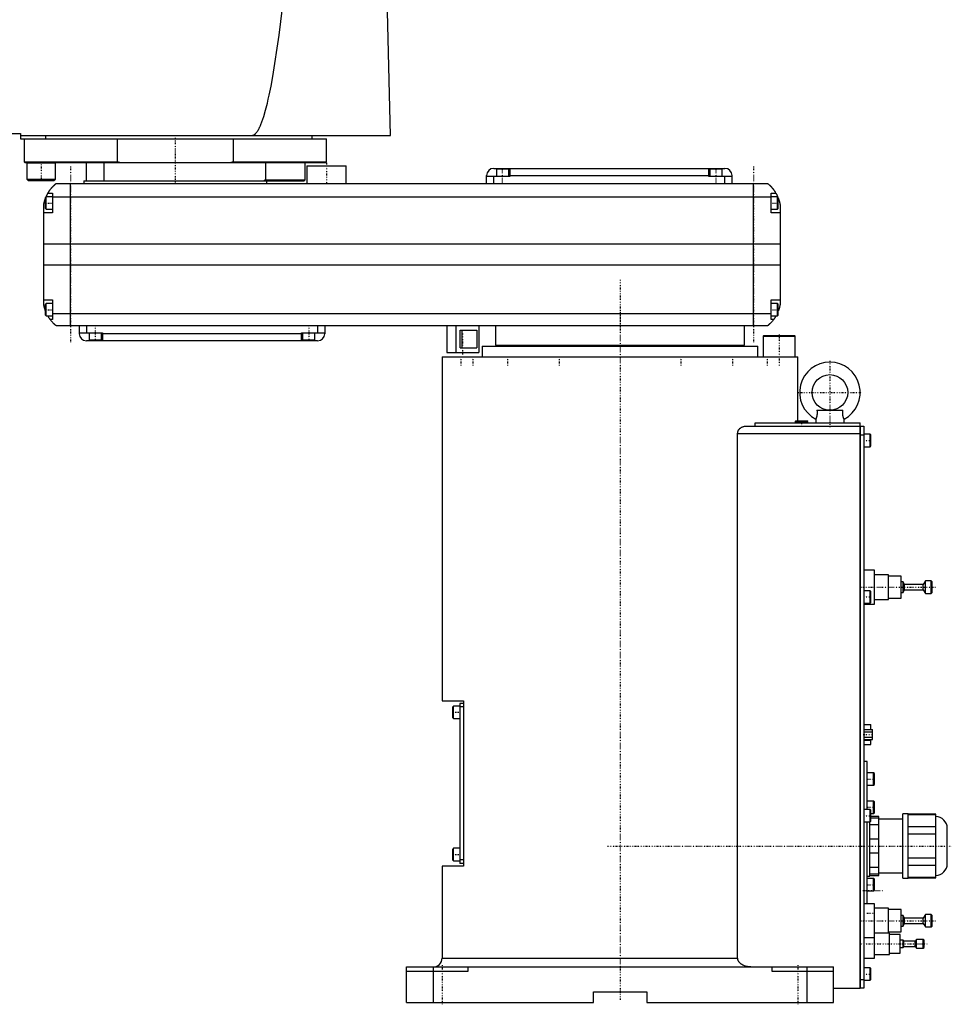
# Model space of a CAD drawing. Extents: x -706 to 186, y -1 to 1172.
# Tile 2 of 3: x -338 to 186, y -1 to 553. Entities that reach past the tile are written whole.
import ezdxf

# ---------------------------------------------------------------- set-up
doc = ezdxf.new("R2010")
doc.units = 0
doc.linetypes.add('CENTER', pattern=[1.5, 0.45, -0.5, 0.05, -0.5])
doc.layers.add('AM_0', color=7, linetype='CONTINUOUS')
doc.layers.add('AM_7', color=7, linetype='CENTER')

msp = doc.modelspace()

# ---------------------------------------------------------------- linework, layer by layer
at = {"layer": 'AM_0', "color": 7, "linetype": 'CONTINUOUS'}
for p, q in [((-128.96, 487.5), (-131.05, 568.63)), ((-379, 488.5), (-337, 488.5)), ((-337, 488.5), (-337, 485.5)), ((-337, 487.5), (-128.96, 487.5)), ((-322.83, 485.5), (-322.83, 487.5)), ((-173, 485.5), (-173, 487.5)), ((-337, 485.5), (-165, 485.5)), ((-335, 485.5), (-335, 472.7)), ((-282.6, 472.7), (-282.6, 485.5)), ((-217.4, 485.5), (-217.4, 472.7)), ((-165, 472.7), (-165, 485.5)), ((-335, 472.7), (-334.5, 472.2)), ((-335, 472.7), (-282.6, 472.7)), ((-334.5, 472.2), (-165.5, 472.2)), ((-333.35, 472.2), (-333.45, 472.1)), ((-333.45, 472.1), (-333.45, 463)), ((-333.45, 472.1), (-317.45, 472.1)), ((-317.45, 472.1), (-317.55, 472.2)), ((-317.45, 463), (-317.45, 472.1)), ((-300, 462), (-300, 472.2)), ((-290, 462), (-290, 472.2)), ((-281.27, 472.2), (-282.6, 472.7)), ((-217.4, 472.7), (-218.73, 472.2)), ((-217.4, 472.7), (-165, 472.7)), ((-199.28, 472.2), (-199.28, 462.5)), ((-177, 462.5), (-177, 472.2)), ((-165.5, 472.2), (-165, 472.7)), ((-176, 470.5), (-176, 460.5)), ((-176, 470.5), (-154, 470.5)), ((-154, 460.5), (-154, 470.5)), ((-75, 460.5), (-75, 465)), ((-71, 469), (59, 469)), ((-69.5, 468.5), (-69.5, 464.5)), ((-62.5, 468.5), (-69.5, 468.5)), ((-66, 469), (-66, 468.5)), ((-62.5, 464.5), (-62.5, 468.5)), ((-62, 469), (-62, 464.5)), ((-62, 465), (50, 465)), ((50, 464.5), (50, 469)), ((50.5, 468.5), (50.5, 464.5)), ((57.5, 468.5), (50.5, 468.5)), ((54, 469), (54, 468.5)), ((57.5, 464.5), (57.5, 468.5)), ((63, 460.5), (63, 465)), ((-333.45, 463), (-332.65, 462.2)), ((-333.45, 463), (-317.45, 463)), ((-332.65, 462.2), (-318.25, 462.2)), ((-318.25, 462.2), (-317.45, 463)), ((-317, 460.5), (83, 460.5)), ((-309, 380.5), (-309, 460.5)), ((-301.5, 462), (-301.5, 460.5)), ((-301.5, 462), (-177.5, 462)), ((-199.28, 462.5), (-200, 462)), ((-199.28, 462.5), (-177, 462.5)), ((-198.5, 460.5), (-198.5, 462)), ((-177.5, 462), (-177, 462.5)), ((-62, 464.5), (-75, 464.5)), ((-71, 460.5), (-71, 464.5)), ((63, 464.5), (50, 464.5)), ((59, 460.5), (59, 464.5)), ((75, 380.5), (75, 460.5)), ((-321.65, 455), (-319, 455)), ((-319, 455), (-319, 444)), ((85, 444), (85, 455)), ((85, 455), (87.65, 455)), ((-324, 392.5), (-324, 448.5)), ((-322.6, 453), (-323, 452.6)), ((-323, 446.4), (-323, 452.6)), ((-319, 453), (-322.6, 453)), ((-322.6, 446), (-322.6, 453)), ((85, 452.8), (-319, 452.8)), ((88.6, 453), (85, 453)), ((89, 452.6), (88.6, 453)), ((88.6, 446), (88.6, 453)), ((89, 446.4), (89, 452.6)), ((90, 448.5), (90, 392.5)), ((-319, 444), (-324, 444)), ((-323, 446.4), (-322.6, 446)), ((-322.6, 446), (-319, 446)), ((85, 446), (88.6, 446)), ((90, 444), (85, 444)), ((88.6, 446), (89, 446.4)), ((90, 426.46), (-324, 426.46)), ((90, 414.6), (-324, 414.6)), ((-324, 395), (-319, 395)), ((-319, 395), (-319, 384)), ((85, 384), (85, 395)), ((85, 395), (90, 395)), ((-322.6, 393), (-323, 392.6)), ((-323, 386.4), (-323, 392.6)), ((-319, 393), (-322.6, 393)), ((-322.6, 386), (-322.6, 393)), ((88.6, 393), (85, 393)), ((89, 392.6), (88.6, 393)), ((88.6, 386), (88.6, 393)), ((89, 386.4), (89, 392.6)), ((-323, 386.4), (-322.6, 386)), ((-322.6, 386), (-319, 386)), ((-319, 384), (-320.34, 384)), ((85, 387.22), (-319, 387.22)), ((85, 386), (88.6, 386)), ((86.34, 384), (85, 384)), ((88.6, 386), (89, 386.4)), ((83, 380.5), (-317, 380.5)), ((-304, 380.5), (-304, 376)), ((-304, 376.5), (-291, 376.5)), ((-300, 380.5), (-300, 376.5)), ((-298.5, 376.5), (-298.5, 372.5)), ((-291.5, 372.5), (-291.5, 376.5)), ((-291, 376.5), (-291, 372)), ((-179, 376.5), (-166, 376.5)), ((-179, 372), (-179, 376.5)), ((-178.5, 376.5), (-178.5, 372.5)), ((-171.5, 372.5), (-171.5, 376.5)), ((-170, 380.5), (-170, 376.5)), ((-166, 380.5), (-166, 376)), ((-97.35, 380.5), (-97.35, 365.5)), ((-92.35, 380.5), (-92.35, 365.5)), ((-89.85, 378), (-80.42, 378)), ((-89.85, 368), (-89.85, 378)), ((-88.74, 368), (-88.74, 378)), ((-80.42, 378), (-80.42, 368)), ((-79.35, 380.5), (-79.35, 365.5)), ((-70, 380.5), (-70, 369.5)), ((70, 369.5), (70, 380.5)), ((-170, 372), (-300, 372)), ((-298.5, 372.5), (-291.5, 372.5)), ((-295, 372), (-295, 372.5)), ((-179, 376), (-291, 376)), ((-178.5, 372.5), (-171.5, 372.5)), ((-175, 372), (-175, 372.5)), ((80.9, 375), (80.5, 374.6)), ((80.5, 374.6), (80.5, 363)), ((80.5, 374.6), (98.5, 374.6)), ((80.9, 375), (98.1, 375)), ((98.5, 374.6), (98.1, 375)), ((98.5, 363), (98.5, 374.6)), ((-97.35, 365.5), (-79.35, 365.5)), ((-89.85, 368), (-80.42, 368)), ((-77.5, 369), (-77.5, 363)), ((-77.5, 369), (77.5, 369)), ((-70, 369.5), (70, 369.5)), ((-55, 369.5), (-55, 369)), ((55, 369), (55, 369.5)), ((77.5, 363), (77.5, 369)), ((-100, 363), (-100, 169.7)), ((-100, 363), (100, 363)), ((100, 327), (100, 363)), ((110.72, 333), (125.28, 333)), ((98.9, 327), (98.5, 326.6)), ((98.9, 327), (105.1, 327)), ((105.5, 326.6), (105.1, 327)), ((110, 328), (110, 326)), ((126, 326), (126, 328)), ((70.42, 324), (135, 324)), ((75.99, 326), (135, 326)), ((75.99, 324), (75.99, 326)), ((98.5, 326.6), (98.5, 326)), ((98.5, 326.6), (105.5, 326.6)), ((105.5, 326), (105.5, 326.6)), ((135, 8), (135, 326)), ((135, 323.95), (135.05, 323.95)), ((135.05, 324), (137, 324)), ((135.05, 324), (135.05, 8)), ((137, 324), (137, 8)), ((66.14, 25), (66.14, 320)), ((66.14, 320), (135, 320)), ((135, 318.95), (135.05, 318.95)), ((137, 319), (135.05, 319)), ((140.6, 319.5), (137, 319.5)), ((141, 319.1), (140.6, 319.5)), ((140.6, 312.5), (140.6, 319.5)), ((141, 312.9), (141, 319.1)), ((137, 312.5), (140.6, 312.5)), ((140.6, 312.5), (141, 312.9)), ((143, 243), (137, 243)), ((143, 224), (143, 243)), ((151, 240.5), (143, 240.5)), ((151, 226.5), (151, 240.5)), ((158, 239.75), (151, 239.75)), ((158, 227.25), (158, 239.75)), ((159.1, 236.5), (158, 236.5)), ((160, 235), (159.1, 236.5)), ((159.1, 230.5), (159.1, 236.5)), ((170.5, 235), (160, 235)), ((160, 232), (160, 235)), ((171.7, 237), (170.5, 235)), ((170.5, 232), (170.5, 235)), ((175, 237), (171.7, 237)), ((171.7, 230), (171.7, 237)), ((175.5, 236.5), (175, 237)), ((175, 230), (175, 237)), ((175.5, 230.5), (175.5, 236.5)), ((140.6, 231.5), (137, 231.5)), ((141, 231.1), (140.6, 231.5)), ((140.6, 224.5), (140.6, 231.5)), ((141, 224.9), (141, 231.1)), ((151, 227.25), (158, 227.25)), ((158, 230.5), (159.1, 230.5)), ((159.1, 230.5), (160, 232)), ((160, 232), (170.5, 232)), ((170.5, 232), (171.7, 230)), ((171.7, 230), (175, 230)), ((175, 230), (175.5, 230.5)), ((137, 224.5), (140.6, 224.5)), ((137, 224), (143, 224)), ((140.6, 224.5), (141, 224.9)), ((143, 226.5), (151, 226.5)), ((-100, 169.7), (-88, 169.7)), ((-93.6, 166.7), (-94, 166.3)), ((-94, 160.1), (-94, 166.3)), ((-90, 166.7), (-93.6, 166.7)), ((-93.6, 159.7), (-93.6, 166.7)), ((-88, 168.2), (-90, 168.2)), ((-90, 168.2), (-90, 78.2)), ((-88, 166.2), (-90, 166.2)), ((-88, 169.7), (-88, 76.7)), ((-94, 160.1), (-93.6, 159.7)), ((-93.6, 159.7), (-90, 159.7)), ((137, 156.4), (141.1, 156.4)), ((141.1, 153.59), (141.1, 156.4)), ((137, 153.59), (142, 153.59)), ((137, 152.14), (142, 152.14)), ((142, 147.81), (142, 153.59)), ((137, 149.26), (142, 149.26)), ((137, 147.81), (142, 147.81)), ((137, 147.53), (141.1, 147.53)), ((137, 145), (141.1, 145)), ((141.1, 145), (141.1, 147.81)), ((139, 135.5), (137, 135.5)), ((139, 108.5), (139, 135.5)), ((142.6, 129.17), (139, 129.17)), ((143, 128.77), (142.6, 129.17)), ((142.6, 122.17), (142.6, 129.17)), ((143, 122.57), (143, 128.77)), ((139, 122.17), (142.6, 122.17)), ((142.6, 122.17), (143, 122.57)), ((142.6, 113.25), (139, 113.25)), ((143, 112.85), (142.6, 113.25)), ((142.6, 106.25), (142.6, 113.25)), ((143, 106.65), (143, 112.85)), ((140.6, 108.5), (137, 108.5)), ((141, 108.1), (140.6, 108.5)), ((140.6, 101.5), (140.6, 108.5)), ((141, 101.9), (141, 108.1)), ((141, 106.25), (142.6, 106.25)), ((142.6, 106.25), (143, 106.65)), ((162, 106), (159, 106)), ((159, 70), (159, 106)), ((162, 70), (162, 106)), ((177.5, 105.88), (162, 105.88)), ((162, 105.73), (177.5, 105.73)), ((177.5, 70.12), (177.5, 105.88)), ((137, 101.5), (140.6, 101.5)), ((139, 55.5), (139, 101.5)), ((140.5, 71), (140.5, 101.52)), ((145.5, 99.84), (140.5, 99.84)), ((140.6, 101.5), (141, 101.9)), ((145.5, 104.5), (141, 104.5)), ((141, 103.87), (145.5, 103.87)), ((145.5, 71.5), (145.5, 104.5)), ((159, 103), (145.5, 103)), ((177.5, 98.85), (162, 98.85)), ((162, 94.88), (177.5, 94.88)), ((184, 78), (184, 98)), ((140.5, 92.03), (145.5, 92.03)), ((-93.6, 86.7), (-94, 86.3)), ((-94, 80.1), (-94, 86.3)), ((-90, 86.7), (-93.6, 86.7)), ((-93.6, 79.7), (-93.6, 86.7)), ((145.5, 83.97), (140.5, 83.97)), ((-94, 80.1), (-93.6, 79.7)), ((-93.6, 79.7), (-90, 79.7)), ((-88, 80.2), (-90, 80.2)), ((-88, 78.2), (-90, 78.2)), ((177.5, 81.12), (162, 81.12)), ((-100, 76.7), (-100, 25)), ((-88, 76.7), (-100, 76.7)), ((140.5, 76.16), (145.5, 76.16)), ((145.5, 72.13), (140.5, 72.13)), ((145.5, 73), (159, 73)), ((162, 77.15), (177.5, 77.15)), ((139, 71), (140.5, 71)), ((142.6, 69.75), (139, 69.75)), ((140.5, 71.5), (145.5, 71.5)), ((143, 69.35), (142.6, 69.75)), ((142.6, 62.75), (142.6, 69.75)), ((143, 63.15), (143, 69.35)), ((159, 70), (162, 70)), ((177.5, 70.27), (162, 70.27)), ((162, 70.12), (177.5, 70.12)), ((139, 62.75), (142.6, 62.75)), ((142.6, 62.75), (143, 63.15)), ((143, 55.5), (137, 55.5)), ((143, 25), (143, 55.5)), ((151, 53), (143, 53)), ((151, 39), (151, 53)), ((158, 52.25), (151, 52.25)), ((158, 39.75), (158, 52.25)), ((159.1, 49), (158, 49)), ((160, 47.5), (159.1, 49)), ((159.1, 43), (159.1, 49)), ((159.1, 43), (160, 44.5)), ((170.5, 47.5), (160, 47.5)), ((160, 44.5), (160, 47.5)), ((160, 44.5), (170.5, 44.5)), ((171.7, 49.5), (170.5, 47.5)), ((170.5, 44.5), (170.5, 47.5)), ((170.5, 44.5), (171.7, 42.5)), ((175, 49.5), (171.7, 49.5)), ((171.7, 42.5), (171.7, 49.5)), ((175.5, 49), (175, 49.5)), ((175, 42.5), (175, 49.5)), ((175.5, 43), (175.5, 49)), ((151.5, 39), (143, 39)), ((151, 39.75), (158, 39.75)), ((151.5, 27), (151.5, 39)), ((158, 43), (159.1, 43)), ((171.7, 42.5), (175, 42.5)), ((175, 42.5), (175.5, 43)), ((137, 36.5), (143, 36.5)), ((157.5, 38.25), (151.5, 38.25)), ((157.5, 27.75), (157.5, 38.25)), ((159.2, 35), (157.5, 35)), ((159.5, 34.5), (159.2, 35)), ((159.2, 31), (159.2, 35)), ((166, 34.5), (159.5, 34.5)), ((159.5, 31.5), (159.5, 34.5)), ((166.6, 35.5), (166, 34.5)), ((166, 31.5), (166, 34.5)), ((170.5, 35.5), (166.6, 35.5)), ((166.6, 30.5), (166.6, 35.5)), ((171, 35), (170.5, 35.5)), ((170.5, 30.5), (170.5, 35.5)), ((171, 31), (171, 35)), ((151.5, 27.75), (157.5, 27.75)), ((157.5, 31), (159.2, 31)), ((159.2, 31), (159.5, 31.5)), ((159.5, 31.5), (166, 31.5)), ((166, 31.5), (166.6, 30.5)), ((166.6, 30.5), (170.5, 30.5)), ((170.5, 30.5), (171, 31)), ((-100, 25), (66.14, 25)), ((137, 25), (143, 25)), ((143, 27), (151.5, 27)), ((-120, 0), (-120, 20)), ((-120, 20), (120, 20)), ((-85.5, 17.5), (-120, 17.5)), ((-105, 20), (-105, 0)), ((-85.5, 20), (-85.5, 17.5)), ((85.5, 17.5), (85.5, 20)), ((120, 17.5), (85.5, 17.5)), ((105, 20), (105, 0)), ((120, 0), (120, 20)), ((140.6, 19.5), (137, 19.5)), ((141, 19.1), (140.6, 19.5)), ((140.6, 12.5), (140.6, 19.5)), ((141, 12.9), (141, 19.1)), ((135, 13.05), (135.05, 13.05)), ((135.05, 13), (137, 13)), ((137, 12.5), (140.6, 12.5)), ((140.6, 12.5), (141, 12.9)), ((-15, 0), (-15, 6)), ((-15, 6), (15, 6)), ((15, 6), (15, 0)), ((120, 8), (135, 8)), ((135, 8.05), (135.05, 8.05)), ((137, 8), (135.05, 8)), ((-120, 0), (-15, 0)), ((15, 0), (120, 0))]:
    msp.add_line(p, q, dxfattribs=at)
for points in [[(-207, 487.5, 0), (-206.99, 487.5, 0), (-206.96, 487.5, 0), (-206.93, 487.5, 0), (-206.91, 487.5, 0), (-206.9, 487.5, 0), (-206.87, 487.5, 0), (-206.84, 487.51, 0), (-206.81, 487.51, 0), (-206.79, 487.51, 0), (-206.76, 487.51, 0), (-206.74, 487.52, 0), (-206.73, 487.52, 0), (-206.7, 487.52, 0), (-206.67, 487.53, 0), (-206.64, 487.53, 0), (-206.61, 487.54, 0), (-206.58, 487.54, 0), (-206.57, 487.54, 0), (-206.56, 487.55, 0), (-206.53, 487.55, 0), (-206.5, 487.56, 0), (-206.48, 487.56, 0), (-206.47, 487.57, 0), (-206.44, 487.57, 0), (-206.41, 487.58, 0), (-206.4, 487.59, 0), (-206.38, 487.59, 0), (-206.36, 487.6, 0), (-206.33, 487.61, 0), (-206.3, 487.62, 0), (-206.27, 487.63, 0), (-206.24, 487.64, 0), (-206.23, 487.64, 0), (-206.21, 487.65, 0), (-206.18, 487.66, 0), (-206.16, 487.67, 0), (-206.05, 487.71, 0), (-205.88, 487.8, 0), (-205.71, 487.89, 0), (-205.54, 488, 0), (-205.45, 488.07, 0), (-205.37, 488.13, 0), (-205.2, 488.27, 0), (-205.02, 488.42, 0), (-204.85, 488.59, 0), (-204.68, 488.77, 0), (-204.51, 488.97, 0), (-204.42, 489.07, 0), (-204.34, 489.18, 0), (-204.16, 489.4, 0), (-203.99, 489.64, 0), (-203.91, 489.76, 0), (-203.82, 489.89, 0), (-203.65, 490.16, 0), (-203.48, 490.44, 0), (-203.39, 490.58, 0), (-203.31, 490.73, 0), (-203.13, 491.04, 0), (-202.96, 491.36, 0), (-202.79, 491.69, 0), (-202.62, 492.04, 0), (-202.45, 492.41, 0), (-202.36, 492.59, 0), (-202.28, 492.78, 0), (-202.11, 493.17, 0), (-201.93, 493.58, 0), (-201.33, 495.11, 0), (-200.31, 498.12, 0), (-199.28, 501.64, 0), (-198.25, 505.66, 0), (-197.74, 507.85, 0), (-197.23, 510.17, 0), (-196.21, 515.19, 0), (-195.19, 520.7, 0), (-191.63, 543.92, 0), (-188.61, 568.63, 0)], [(-321.65, 455, 0), (-321.62, 455.05, 0), (-321.57, 455.14, 0), (-321.52, 455.23, 0), (-321.49, 455.27, 0), (-321.46, 455.32, 0), (-321.41, 455.41, 0), (-321.35, 455.5, 0), (-321.3, 455.59, 0), (-321.24, 455.68, 0), (-321.19, 455.76, 0), (-321.16, 455.81, 0), (-321.13, 455.85, 0), (-321.07, 455.94, 0), (-321.02, 456.03, 0), (-320.96, 456.11, 0), (-320.9, 456.2, 0), (-320.85, 456.28, 0), (-320.82, 456.33, 0), (-320.79, 456.37, 0), (-320.73, 456.45, 0), (-320.67, 456.53, 0), (-320.64, 456.58, 0), (-320.62, 456.62, 0), (-320.56, 456.7, 0), (-320.5, 456.78, 0), (-320.47, 456.82, 0), (-320.44, 456.86, 0), (-320.38, 456.94, 0), (-320.33, 457.01, 0), (-320.27, 457.09, 0), (-320.21, 457.17, 0), (-320.15, 457.24, 0), (-320.12, 457.28, 0), (-320.1, 457.32, 0), (-320.04, 457.39, 0), (-319.98, 457.46, 0), (-319.92, 457.54, 0), (-319.87, 457.61, 0), (-319.81, 457.68, 0), (-319.78, 457.71, 0), (-319.75, 457.75, 0), (-319.69, 457.82, 0), (-319.64, 457.89, 0), (-319.58, 457.95, 0), (-319.52, 458.02, 0), (-319.47, 458.08, 0), (-319.44, 458.12, 0), (-319.41, 458.15, 0), (-319.36, 458.21, 0), (-319.3, 458.28, 0), (-319.25, 458.34, 0), (-319.19, 458.4, 0), (-319.14, 458.46, 0), (-319.11, 458.49, 0), (-319.08, 458.52, 0), (-319.03, 458.58, 0), (-318.97, 458.64, 0), (-318.92, 458.7, 0), (-318.87, 458.75, 0), (-318.81, 458.81, 0), (-318.79, 458.84, 0), (-318.76, 458.87, 0), (-318.71, 458.92, 0), (-318.66, 458.98, 0), (-318.63, 459, 0), (-318.6, 459.03, 0), (-318.55, 459.08, 0), (-318.5, 459.13, 0), (-318.48, 459.16, 0), (-318.45, 459.18, 0), (-318.4, 459.23, 0), (-318.35, 459.28, 0), (-318.3, 459.33, 0), (-318.25, 459.38, 0), (-318.2, 459.43, 0), (-318.18, 459.45, 0), (-318.16, 459.47, 0), (-318.11, 459.52, 0), (-318.06, 459.56, 0), (-318.02, 459.61, 0), (-317.97, 459.65, 0), (-317.93, 459.69, 0), (-317.9, 459.71, 0), (-317.88, 459.73, 0), (-317.84, 459.77, 0), (-317.8, 459.81, 0), (-317.75, 459.85, 0), (-317.71, 459.88, 0), (-317.67, 459.92, 0), (-317.66, 459.94, 0), (-317.64, 459.95, 0), (-317.6, 459.99, 0), (-317.56, 460.02, 0), (-317.53, 460.05, 0), (-317.49, 460.08, 0), (-317.46, 460.11, 0), (-317.44, 460.13, 0), (-317.43, 460.14, 0), (-317.39, 460.17, 0), (-317.36, 460.19, 0), (-317.34, 460.22, 0), (-317.31, 460.24, 0), (-317.28, 460.27, 0), (-317.27, 460.28, 0), (-317.25, 460.29, 0), (-317.23, 460.31, 0), (-317.21, 460.33, 0), (-317.2, 460.34, 0), (-317.18, 460.35, 0), (-317.16, 460.36, 0), (-317.14, 460.38, 0), (-317.13, 460.39, 0), (-317.13, 460.4, 0), (-317.11, 460.41, 0), (-317.09, 460.42, 0), (-317.08, 460.44, 0), (-317.06, 460.45, 0), (-317.05, 460.46, 0), (-317.05, 460.46, 0), (-317.04, 460.47, 0), (-317.03, 460.47, 0), (-317.02, 460.48, 0), (-317.02, 460.49, 0), (-317.01, 460.49, 0), (-317.01, 460.49, 0), (-317.01, 460.5, 0), (-317, 460.5, 0), (-317, 460.5, 0), (-317, 460.5, 0), (-317, 460.5, 0)], [(83, 460.5, 0), (83, 460.5, 0), (83, 460.5, 0), (83, 460.5, 0), (83.01, 460.5, 0), (83.01, 460.49, 0), (83.01, 460.49, 0), (83.02, 460.49, 0), (83.02, 460.48, 0), (83.03, 460.47, 0), (83.04, 460.47, 0), (83.05, 460.46, 0), (83.05, 460.46, 0), (83.06, 460.45, 0), (83.08, 460.44, 0), (83.09, 460.42, 0), (83.11, 460.41, 0), (83.12, 460.4, 0), (83.13, 460.39, 0), (83.14, 460.38, 0), (83.16, 460.37, 0), (83.18, 460.35, 0), (83.19, 460.34, 0), (83.2, 460.33, 0), (83.23, 460.31, 0), (83.25, 460.29, 0), (83.27, 460.28, 0), (83.28, 460.27, 0), (83.3, 460.24, 0), (83.33, 460.22, 0), (83.36, 460.2, 0), (83.39, 460.17, 0), (83.42, 460.14, 0), (83.44, 460.13, 0), (83.46, 460.11, 0), (83.49, 460.08, 0), (83.52, 460.05, 0), (83.56, 460.02, 0), (83.6, 459.99, 0), (83.63, 459.96, 0), (83.65, 459.94, 0), (83.67, 459.92, 0), (83.71, 459.89, 0), (83.75, 459.85, 0), (83.79, 459.81, 0), (83.83, 459.77, 0), (83.88, 459.74, 0), (83.9, 459.72, 0), (83.92, 459.69, 0), (83.96, 459.65, 0), (84.01, 459.61, 0), (84.06, 459.57, 0), (84.1, 459.52, 0), (84.15, 459.48, 0), (84.17, 459.46, 0), (84.2, 459.43, 0), (84.25, 459.39, 0), (84.29, 459.34, 0), (84.34, 459.29, 0), (84.39, 459.24, 0), (84.44, 459.19, 0), (84.47, 459.17, 0), (84.49, 459.14, 0), (84.54, 459.09, 0), (84.6, 459.04, 0), (84.62, 459.01, 0), (84.65, 458.98, 0), (84.7, 458.93, 0), (84.75, 458.87, 0), (84.78, 458.85, 0), (84.81, 458.82, 0), (84.86, 458.76, 0), (84.91, 458.71, 0), (84.97, 458.65, 0), (85.02, 458.59, 0), (85.07, 458.53, 0), (85.1, 458.5, 0), (85.13, 458.47, 0), (85.18, 458.41, 0), (85.24, 458.35, 0), (85.29, 458.28, 0), (85.35, 458.22, 0), (85.41, 458.16, 0), (85.43, 458.12, 0), (85.46, 458.09, 0), (85.52, 458.02, 0), (85.58, 457.96, 0), (85.63, 457.89, 0), (85.69, 457.82, 0), (85.75, 457.75, 0), (85.78, 457.72, 0), (85.81, 457.68, 0), (85.86, 457.61, 0), (85.92, 457.54, 0), (85.98, 457.46, 0), (86.04, 457.39, 0), (86.1, 457.32, 0), (86.13, 457.28, 0), (86.15, 457.24, 0), (86.21, 457.16, 0), (86.27, 457.09, 0), (86.33, 457.01, 0), (86.39, 456.93, 0), (86.45, 456.85, 0), (86.48, 456.81, 0), (86.51, 456.77, 0), (86.56, 456.69, 0), (86.62, 456.61, 0), (86.65, 456.57, 0), (86.68, 456.52, 0), (86.74, 456.44, 0), (86.8, 456.36, 0), (86.83, 456.32, 0), (86.85, 456.27, 0), (86.91, 456.19, 0), (86.97, 456.1, 0), (87.02, 456.02, 0), (87.08, 455.93, 0), (87.14, 455.84, 0), (87.16, 455.8, 0), (87.19, 455.76, 0), (87.25, 455.67, 0), (87.3, 455.58, 0), (87.49, 455.27, 0), (87.65, 455, 0)], [(-322.69, 452.91, 0), (-322.65, 453.01, 0), (-322.56, 453.21, 0), (-322.47, 453.4, 0), (-322.43, 453.49, 0), (-322.39, 453.58, 0), (-322.31, 453.76, 0), (-322.22, 453.92, 0), (-322.14, 454.08, 0), (-322.07, 454.23, 0), (-322, 454.36, 0), (-321.96, 454.43, 0), (-321.93, 454.49, 0), (-321.87, 454.6, 0), (-321.82, 454.7, 0), (-321.77, 454.79, 0), (-321.73, 454.86, 0), (-321.7, 454.91, 0), (-321.68, 454.94, 0), (-321.67, 454.96, 0), (-321.66, 454.98, 0), (-321.65, 455, 0), (-321.65, 455, 0)], [(87.65, 455, 0), (87.65, 455, 0), (87.66, 454.98, 0), (87.67, 454.96, 0), (87.68, 454.94, 0), (87.7, 454.91, 0), (87.73, 454.86, 0), (87.77, 454.79, 0), (87.82, 454.7, 0), (87.87, 454.6, 0), (87.93, 454.49, 0), (87.96, 454.43, 0), (88, 454.36, 0), (88.07, 454.23, 0), (88.14, 454.08, 0), (88.22, 453.92, 0), (88.31, 453.76, 0), (88.39, 453.58, 0), (88.43, 453.49, 0), (88.47, 453.4, 0), (88.56, 453.21, 0), (88.65, 453.01, 0), (88.69, 452.91, 0)], [(-324, 448.5, 0), (-323.98, 448.61, 0), (-323.94, 448.82, 0), (-323.9, 449.03, 0), (-323.88, 449.13, 0), (-323.86, 449.23, 0), (-323.81, 449.44, 0), (-323.77, 449.64, 0), (-323.72, 449.85, 0), (-323.66, 450.05, 0), (-323.61, 450.26, 0), (-323.58, 450.36, 0), (-323.55, 450.46, 0), (-323.49, 450.67, 0), (-323.43, 450.87, 0), (-323.37, 451.08, 0), (-323.31, 451.28, 0), (-323.24, 451.48, 0), (-323.21, 451.57, 0), (-323.17, 451.67, 0), (-323.1, 451.86, 0), (-323.03, 452.05, 0), (-323, 452.14, 0)], [(89, 452.14, 0), (89.03, 452.05, 0), (89.1, 451.86, 0), (89.17, 451.67, 0), (89.21, 451.57, 0), (89.24, 451.48, 0), (89.31, 451.28, 0), (89.37, 451.08, 0), (89.43, 450.87, 0), (89.49, 450.67, 0), (89.55, 450.46, 0), (89.58, 450.36, 0), (89.61, 450.26, 0), (89.66, 450.05, 0), (89.72, 449.85, 0), (89.77, 449.64, 0), (89.81, 449.44, 0), (89.86, 449.23, 0), (89.88, 449.13, 0), (89.9, 449.03, 0), (89.94, 448.82, 0), (89.98, 448.61, 0), (90, 448.5, 0)], [(-323, 388.86, 0), (-323.04, 388.96, 0), (-323.11, 389.16, 0), (-323.18, 389.36, 0), (-323.22, 389.46, 0), (-323.25, 389.56, 0), (-323.32, 389.76, 0), (-323.38, 389.97, 0), (-323.45, 390.18, 0), (-323.51, 390.39, 0), (-323.57, 390.59, 0), (-323.6, 390.7, 0), (-323.63, 390.8, 0), (-323.68, 391.01, 0), (-323.73, 391.22, 0), (-323.78, 391.43, 0), (-323.83, 391.63, 0), (-323.87, 391.83, 0), (-323.89, 391.93, 0), (-323.91, 392.03, 0), (-323.95, 392.22, 0), (-323.98, 392.41, 0), (-324, 392.5, 0)], [(90, 392.5, 0), (89.98, 392.41, 0), (89.95, 392.22, 0), (89.91, 392.03, 0), (89.89, 391.93, 0), (89.87, 391.83, 0), (89.83, 391.63, 0), (89.78, 391.43, 0), (89.73, 391.22, 0), (89.68, 391.01, 0), (89.63, 390.8, 0), (89.6, 390.7, 0), (89.57, 390.59, 0), (89.51, 390.39, 0), (89.45, 390.18, 0), (89.38, 389.97, 0), (89.32, 389.76, 0), (89.25, 389.56, 0), (89.22, 389.46, 0), (89.18, 389.36, 0), (89.11, 389.16, 0), (89.04, 388.96, 0), (89, 388.86, 0)], [(-320.34, 384, 0), (-320.34, 384, 0), (-320.35, 384.02, 0), (-320.37, 384.04, 0), (-320.38, 384.06, 0), (-320.4, 384.08, 0), (-320.44, 384.14, 0), (-320.49, 384.21, 0), (-320.55, 384.29, 0), (-320.62, 384.39, 0), (-320.7, 384.5, 0), (-320.74, 384.56, 0), (-320.78, 384.62, 0), (-320.87, 384.75, 0), (-320.96, 384.89, 0), (-321.06, 385.04, 0), (-321.16, 385.2, 0), (-321.27, 385.36, 0), (-321.32, 385.45, 0), (-321.37, 385.53, 0), (-321.48, 385.71, 0), (-321.59, 385.9, 0), (-321.65, 386, 0)], [(-317, 380.5, 0), (-317, 380.5, 0), (-317.01, 380.51, 0), (-317.02, 380.51, 0), (-317.02, 380.52, 0), (-317.03, 380.52, 0), (-317.03, 380.52, 0), (-317.04, 380.53, 0), (-317.04, 380.54, 0), (-317.05, 380.54, 0), (-317.06, 380.55, 0), (-317.07, 380.56, 0), (-317.07, 380.56, 0), (-317.08, 380.57, 0), (-317.09, 380.57, 0), (-317.1, 380.58, 0), (-317.11, 380.59, 0), (-317.11, 380.59, 0), (-317.13, 380.61, 0), (-317.14, 380.62, 0), (-317.15, 380.62, 0), (-317.16, 380.63, 0), (-317.17, 380.64, 0), (-317.19, 380.66, 0), (-317.21, 380.67, 0), (-317.22, 380.69, 0), (-317.24, 380.7, 0), (-317.25, 380.71, 0), (-317.26, 380.72, 0), (-317.28, 380.74, 0), (-317.3, 380.75, 0), (-317.32, 380.77, 0), (-317.35, 380.79, 0), (-317.37, 380.81, 0), (-317.38, 380.82, 0), (-317.39, 380.83, 0), (-317.42, 380.85, 0), (-317.44, 380.87, 0), (-317.47, 380.9, 0), (-317.49, 380.92, 0), (-317.52, 380.94, 0), (-317.54, 380.96, 0), (-317.55, 380.97, 0), (-317.58, 380.99, 0), (-317.61, 381.02, 0), (-317.64, 381.05, 0), (-317.67, 381.07, 0), (-317.7, 381.1, 0), (-317.71, 381.11, 0), (-317.73, 381.13, 0), (-317.76, 381.16, 0), (-317.79, 381.19, 0), (-317.83, 381.22, 0), (-317.86, 381.25, 0), (-317.89, 381.28, 0), (-317.91, 381.3, 0), (-317.93, 381.31, 0), (-317.96, 381.35, 0), (-318, 381.38, 0), (-318.02, 381.4, 0), (-318.04, 381.41, 0), (-318.07, 381.45, 0), (-318.11, 381.48, 0), (-318.13, 381.5, 0), (-318.15, 381.52, 0), (-318.19, 381.56, 0), (-318.22, 381.59, 0), (-318.26, 381.63, 0), (-318.3, 381.67, 0), (-318.34, 381.71, 0), (-318.36, 381.73, 0), (-318.38, 381.75, 0), (-318.42, 381.79, 0), (-318.46, 381.83, 0), (-318.6, 381.97, 0), (-318.86, 382.23, 0), (-319.11, 382.51, 0), (-319.38, 382.81, 0), (-319.51, 382.97, 0), (-319.65, 383.13, 0), (-319.92, 383.46, 0), (-320.2, 383.82, 0), (-320.34, 384, 0)], [(86.34, 384, 0), (86.2, 383.81, 0), (85.92, 383.45, 0), (85.64, 383.11, 0), (85.5, 382.95, 0), (85.36, 382.79, 0), (85.1, 382.49, 0), (84.84, 382.22, 0), (84.59, 381.96, 0), (84.45, 381.81, 0), (84.41, 381.77, 0), (84.37, 381.73, 0), (84.35, 381.71, 0), (84.33, 381.69, 0), (84.29, 381.66, 0), (84.25, 381.62, 0), (84.21, 381.58, 0), (84.17, 381.55, 0), (84.14, 381.51, 0), (84.12, 381.49, 0), (84.1, 381.47, 0), (84.06, 381.44, 0), (84.03, 381.4, 0), (84.01, 381.39, 0), (83.99, 381.37, 0), (83.96, 381.34, 0), (83.92, 381.31, 0), (83.9, 381.29, 0), (83.89, 381.27, 0), (83.85, 381.24, 0), (83.82, 381.21, 0), (83.79, 381.18, 0), (83.75, 381.15, 0), (83.72, 381.12, 0), (83.71, 381.11, 0), (83.69, 381.09, 0), (83.66, 381.07, 0), (83.63, 381.04, 0), (83.6, 381.01, 0), (83.57, 380.99, 0), (83.54, 380.96, 0), (83.53, 380.95, 0), (83.52, 380.94, 0), (83.49, 380.91, 0), (83.46, 380.89, 0), (83.44, 380.87, 0), (83.41, 380.85, 0), (83.39, 380.83, 0), (83.38, 380.82, 0), (83.37, 380.81, 0), (83.34, 380.79, 0), (83.32, 380.77, 0), (83.3, 380.75, 0), (83.28, 380.73, 0), (83.26, 380.72, 0), (83.25, 380.71, 0), (83.24, 380.7, 0), (83.22, 380.69, 0), (83.2, 380.67, 0), (83.19, 380.66, 0), (83.17, 380.64, 0), (83.16, 380.63, 0), (83.15, 380.62, 0), (83.14, 380.62, 0), (83.13, 380.61, 0), (83.11, 380.59, 0), (83.11, 380.59, 0), (83.1, 380.58, 0), (83.09, 380.57, 0), (83.08, 380.57, 0), (83.07, 380.56, 0), (83.07, 380.56, 0), (83.06, 380.55, 0), (83.05, 380.54, 0), (83.04, 380.54, 0), (83.04, 380.53, 0), (83.03, 380.52, 0), (83.03, 380.52, 0), (83.02, 380.52, 0), (83.02, 380.51, 0), (83.01, 380.51, 0), (83, 380.5, 0), (83, 380.5, 0)], [(87.65, 386, 0), (87.59, 385.9, 0), (87.48, 385.71, 0), (87.37, 385.53, 0), (87.32, 385.45, 0), (87.27, 385.36, 0), (87.16, 385.2, 0), (87.06, 385.04, 0), (86.96, 384.89, 0), (86.87, 384.75, 0), (86.78, 384.62, 0), (86.74, 384.56, 0), (86.7, 384.5, 0), (86.62, 384.39, 0), (86.55, 384.29, 0), (86.49, 384.21, 0), (86.44, 384.14, 0), (86.4, 384.08, 0), (86.38, 384.06, 0), (86.37, 384.04, 0), (86.35, 384.02, 0), (86.34, 384, 0), (86.34, 384, 0)], [(110.72, 333, 0), (110.74, 332.81, 0), (110.76, 332.58, 0), (110.77, 332.51, 0), (110.77, 332.45, 0), (110.77, 332.42, 0), (110.78, 332.38, 0), (110.78, 332.32, 0), (110.78, 332.25, 0), (110.79, 332.18, 0), (110.79, 332.12, 0), (110.8, 332.05, 0), (110.8, 332.02, 0), (110.8, 331.99, 0), (110.8, 331.92, 0), (110.8, 331.85, 0), (110.8, 331.82, 0), (110.8, 331.79, 0), (110.81, 331.72, 0), (110.81, 331.65, 0), (110.81, 331.62, 0), (110.81, 331.59, 0), (110.81, 331.52, 0), (110.81, 331.45, 0), (110.8, 331.39, 0), (110.8, 331.32, 0), (110.8, 331.26, 0), (110.8, 331.22, 0), (110.8, 331.19, 0), (110.8, 331.12, 0), (110.79, 331.06, 0), (110.79, 330.99, 0), (110.78, 330.93, 0), (110.78, 330.86, 0), (110.78, 330.83, 0), (110.77, 330.8, 0), (110.77, 330.73, 0), (110.76, 330.67, 0), (110.76, 330.61, 0), (110.75, 330.54, 0), (110.74, 330.48, 0), (110.74, 330.45, 0), (110.73, 330.42, 0), (110.72, 330.35, 0), (110.72, 330.29, 0), (110.71, 330.23, 0), (110.7, 330.17, 0), (110.69, 330.11, 0), (110.68, 330.08, 0), (110.68, 330.05, 0), (110.66, 329.99, 0), (110.65, 329.93, 0), (110.64, 329.87, 0), (110.63, 329.81, 0), (110.62, 329.76, 0), (110.61, 329.73, 0), (110.6, 329.7, 0), (110.59, 329.64, 0), (110.58, 329.59, 0), (110.57, 329.56, 0), (110.56, 329.53, 0), (110.55, 329.48, 0), (110.54, 329.43, 0), (110.53, 329.4, 0), (110.52, 329.37, 0), (110.51, 329.32, 0), (110.49, 329.27, 0), (110.48, 329.22, 0), (110.46, 329.17, 0), (110.45, 329.12, 0), (110.44, 329.1, 0), (110.43, 329.08, 0), (110.42, 329.03, 0), (110.4, 328.99, 0), (110.39, 328.94, 0), (110.37, 328.9, 0), (110.36, 328.85, 0), (110.35, 328.83, 0), (110.34, 328.81, 0), (110.33, 328.77, 0), (110.31, 328.73, 0), (110.3, 328.69, 0), (110.28, 328.66, 0), (110.27, 328.62, 0), (110.26, 328.6, 0), (110.26, 328.58, 0), (110.24, 328.55, 0), (110.23, 328.51, 0), (110.22, 328.48, 0), (110.2, 328.45, 0), (110.19, 328.42, 0), (110.18, 328.4, 0), (110.18, 328.39, 0), (110.17, 328.36, 0), (110.15, 328.33, 0), (110.14, 328.31, 0), (110.13, 328.28, 0), (110.12, 328.26, 0), (110.11, 328.25, 0), (110.11, 328.23, 0), (110.1, 328.21, 0), (110.09, 328.19, 0), (110.09, 328.18, 0), (110.08, 328.17, 0), (110.07, 328.15, 0), (110.06, 328.13, 0), (110.06, 328.13, 0), (110.06, 328.12, 0), (110.05, 328.1, 0), (110.04, 328.09, 0), (110.04, 328.07, 0), (110.03, 328.06, 0), (110.02, 328.05, 0), (110.02, 328.05, 0), (110.02, 328.04, 0), (110.02, 328.03, 0), (110.01, 328.02, 0), (110.01, 328.02, 0), (110.01, 328.01, 0), (110, 328.01, 0), (110, 328.01, 0), (110, 328, 0), (110, 328, 0), (110, 328, 0), (110, 328, 0)], [(110.72, 333, 0), (110.74, 332.81, 0), (110.76, 332.58, 0), (110.77, 332.51, 0), (110.77, 332.45, 0), (110.77, 332.42, 0), (110.78, 332.38, 0), (110.78, 332.32, 0), (110.78, 332.25, 0), (110.79, 332.18, 0), (110.79, 332.12, 0), (110.8, 332.05, 0), (110.8, 332.02, 0), (110.8, 331.99, 0), (110.8, 331.92, 0), (110.8, 331.85, 0), (110.8, 331.82, 0), (110.8, 331.79, 0), (110.81, 331.72, 0), (110.81, 331.65, 0), (110.81, 331.62, 0), (110.81, 331.59, 0), (110.81, 331.52, 0), (110.81, 331.45, 0), (110.8, 331.39, 0), (110.8, 331.32, 0), (110.8, 331.26, 0), (110.8, 331.22, 0), (110.8, 331.19, 0), (110.8, 331.12, 0), (110.79, 331.06, 0), (110.79, 330.99, 0), (110.78, 330.93, 0), (110.78, 330.86, 0), (110.78, 330.83, 0), (110.77, 330.8, 0), (110.77, 330.73, 0), (110.76, 330.67, 0), (110.76, 330.61, 0), (110.75, 330.54, 0), (110.74, 330.48, 0), (110.74, 330.45, 0), (110.73, 330.42, 0), (110.72, 330.35, 0), (110.72, 330.29, 0), (110.71, 330.23, 0), (110.7, 330.17, 0), (110.69, 330.11, 0), (110.68, 330.08, 0), (110.68, 330.05, 0), (110.66, 329.99, 0), (110.65, 329.93, 0), (110.64, 329.87, 0), (110.63, 329.81, 0), (110.62, 329.76, 0), (110.61, 329.73, 0), (110.6, 329.7, 0), (110.59, 329.64, 0), (110.58, 329.59, 0), (110.57, 329.56, 0), (110.56, 329.53, 0), (110.55, 329.48, 0), (110.54, 329.43, 0), (110.53, 329.4, 0), (110.52, 329.37, 0), (110.51, 329.32, 0), (110.49, 329.27, 0), (110.48, 329.22, 0), (110.46, 329.17, 0), (110.45, 329.12, 0), (110.44, 329.1, 0), (110.43, 329.08, 0), (110.42, 329.03, 0), (110.4, 328.99, 0), (110.39, 328.94, 0), (110.37, 328.9, 0), (110.36, 328.85, 0), (110.35, 328.83, 0), (110.34, 328.81, 0), (110.33, 328.77, 0), (110.31, 328.73, 0), (110.3, 328.69, 0), (110.28, 328.66, 0), (110.27, 328.62, 0), (110.26, 328.6, 0), (110.26, 328.58, 0), (110.24, 328.55, 0), (110.23, 328.51, 0), (110.22, 328.48, 0), (110.2, 328.45, 0), (110.19, 328.42, 0), (110.18, 328.4, 0), (110.18, 328.39, 0), (110.17, 328.36, 0), (110.15, 328.33, 0), (110.14, 328.31, 0), (110.13, 328.28, 0), (110.12, 328.26, 0), (110.11, 328.25, 0), (110.11, 328.23, 0), (110.1, 328.21, 0), (110.09, 328.19, 0), (110.09, 328.18, 0), (110.08, 328.17, 0), (110.07, 328.15, 0), (110.06, 328.13, 0), (110.06, 328.13, 0), (110.06, 328.12, 0), (110.05, 328.1, 0), (110.04, 328.09, 0), (110.04, 328.07, 0), (110.03, 328.06, 0), (110.02, 328.05, 0), (110.02, 328.05, 0), (110.02, 328.04, 0), (110.02, 328.03, 0), (110.01, 328.02, 0), (110.01, 328.02, 0), (110.01, 328.01, 0), (110, 328.01, 0), (110, 328.01, 0), (110, 328, 0), (110, 328, 0), (110, 328, 0), (110, 328, 0)], [(126, 328, 0), (126, 328, 0), (126, 328, 0), (126, 328, 0), (126, 328.01, 0), (126, 328.01, 0), (125.99, 328.01, 0), (125.99, 328.02, 0), (125.99, 328.02, 0), (125.98, 328.03, 0), (125.98, 328.04, 0), (125.98, 328.05, 0), (125.98, 328.05, 0), (125.97, 328.06, 0), (125.96, 328.07, 0), (125.96, 328.09, 0), (125.95, 328.1, 0), (125.94, 328.12, 0), (125.94, 328.13, 0), (125.94, 328.13, 0), (125.93, 328.15, 0), (125.92, 328.17, 0), (125.91, 328.18, 0), (125.91, 328.19, 0), (125.9, 328.21, 0), (125.89, 328.23, 0), (125.89, 328.25, 0), (125.88, 328.26, 0), (125.87, 328.28, 0), (125.86, 328.31, 0), (125.85, 328.33, 0), (125.83, 328.36, 0), (125.82, 328.39, 0), (125.82, 328.4, 0), (125.81, 328.42, 0), (125.8, 328.45, 0), (125.78, 328.48, 0), (125.77, 328.51, 0), (125.76, 328.55, 0), (125.74, 328.58, 0), (125.74, 328.6, 0), (125.73, 328.62, 0), (125.72, 328.66, 0), (125.7, 328.69, 0), (125.69, 328.73, 0), (125.67, 328.77, 0), (125.66, 328.81, 0), (125.65, 328.83, 0), (125.64, 328.85, 0), (125.63, 328.9, 0), (125.61, 328.94, 0), (125.6, 328.99, 0), (125.58, 329.03, 0), (125.57, 329.08, 0), (125.56, 329.1, 0), (125.55, 329.12, 0), (125.54, 329.17, 0), (125.52, 329.22, 0), (125.51, 329.27, 0), (125.49, 329.32, 0), (125.48, 329.37, 0), (125.47, 329.4, 0), (125.46, 329.43, 0), (125.45, 329.48, 0), (125.44, 329.53, 0), (125.43, 329.56, 0), (125.42, 329.59, 0), (125.41, 329.64, 0), (125.4, 329.7, 0), (125.39, 329.73, 0), (125.38, 329.75, 0), (125.37, 329.81, 0), (125.36, 329.87, 0), (125.35, 329.93, 0), (125.34, 329.99, 0), (125.32, 330.05, 0), (125.32, 330.08, 0), (125.31, 330.11, 0), (125.3, 330.17, 0), (125.29, 330.23, 0), (125.28, 330.29, 0), (125.28, 330.35, 0), (125.27, 330.42, 0), (125.26, 330.45, 0), (125.26, 330.48, 0), (125.25, 330.54, 0), (125.24, 330.61, 0), (125.24, 330.67, 0), (125.23, 330.73, 0), (125.23, 330.8, 0), (125.22, 330.83, 0), (125.22, 330.86, 0), (125.22, 330.93, 0), (125.21, 330.99, 0), (125.21, 331.06, 0), (125.2, 331.12, 0), (125.2, 331.19, 0), (125.2, 331.22, 0), (125.2, 331.26, 0), (125.2, 331.32, 0), (125.2, 331.39, 0), (125.19, 331.46, 0), (125.19, 331.52, 0), (125.19, 331.59, 0), (125.19, 331.62, 0), (125.19, 331.65, 0), (125.19, 331.72, 0), (125.2, 331.79, 0), (125.2, 331.82, 0), (125.2, 331.85, 0), (125.2, 331.92, 0), (125.2, 331.99, 0), (125.2, 332.02, 0), (125.2, 332.05, 0), (125.21, 332.12, 0), (125.21, 332.19, 0), (125.22, 332.25, 0), (125.22, 332.32, 0), (125.22, 332.38, 0), (125.23, 332.42, 0), (125.23, 332.45, 0), (125.23, 332.51, 0), (125.24, 332.58, 0), (125.26, 332.81, 0), (125.28, 333, 0)], [(66.14, 320, 0), (66.14, 320.03, 0), (66.15, 320.1, 0), (66.15, 320.17, 0), (66.15, 320.21, 0), (66.15, 320.24, 0), (66.16, 320.31, 0), (66.16, 320.38, 0), (66.17, 320.45, 0), (66.18, 320.52, 0), (66.19, 320.59, 0), (66.2, 320.62, 0), (66.21, 320.66, 0), (66.22, 320.73, 0), (66.23, 320.79, 0), (66.25, 320.86, 0), (66.27, 320.93, 0), (66.29, 321, 0), (66.3, 321.03, 0), (66.31, 321.06, 0), (66.33, 321.13, 0), (66.35, 321.19, 0), (66.36, 321.23, 0), (66.37, 321.26, 0), (66.4, 321.32, 0), (66.42, 321.39, 0), (66.44, 321.42, 0), (66.45, 321.45, 0), (66.48, 321.51, 0), (66.51, 321.57, 0), (66.54, 321.63, 0), (66.57, 321.69, 0), (66.6, 321.75, 0), (66.62, 321.78, 0), (66.63, 321.81, 0), (66.67, 321.87, 0), (66.7, 321.93, 0), (66.74, 321.98, 0), (66.77, 322.04, 0), (66.81, 322.09, 0), (66.83, 322.12, 0), (66.84, 322.14, 0), (66.88, 322.2, 0), (66.92, 322.25, 0), (66.96, 322.3, 0), (67, 322.35, 0), (67.04, 322.4, 0), (67.06, 322.42, 0), (67.08, 322.44, 0), (67.12, 322.49, 0), (67.16, 322.53, 0), (67.2, 322.58, 0), (67.24, 322.62, 0), (67.28, 322.66, 0), (67.3, 322.68, 0), (67.32, 322.7, 0), (67.36, 322.75, 0), (67.4, 322.79, 0), (67.45, 322.83, 0), (67.49, 322.86, 0), (67.53, 322.9, 0), (67.55, 322.92, 0), (67.58, 322.94, 0), (67.62, 322.98, 0), (67.67, 323.01, 0), (67.69, 323.03, 0), (67.83, 323.14, 0), (68.12, 323.33, 0), (68.41, 323.5, 0), (68.72, 323.64, 0), (69.03, 323.76, 0), (69.34, 323.86, 0), (69.5, 323.9, 0), (69.66, 323.93, 0), (69.97, 323.98, 0), (70.27, 324, 0), (70.42, 324, 0)], [(73.48, 20, 0), (73.23, 20, 0), (72.69, 20.03, 0), (72.14, 20.09, 0), (71.86, 20.13, 0), (71.59, 20.18, 0), (71.05, 20.3, 0), (70.53, 20.44, 0), (70.04, 20.6, 0), (69.53, 20.81, 0), (69.24, 20.95, 0), (69.16, 20.99, 0), (69.07, 21.03, 0), (69.03, 21.05, 0), (68.99, 21.07, 0), (68.91, 21.12, 0), (68.83, 21.16, 0), (68.79, 21.19, 0), (68.75, 21.21, 0), (68.67, 21.26, 0), (68.59, 21.3, 0), (68.55, 21.33, 0), (68.51, 21.35, 0), (68.44, 21.4, 0), (68.36, 21.45, 0), (68.29, 21.5, 0), (68.21, 21.55, 0), (68.14, 21.6, 0), (68.11, 21.63, 0), (68.07, 21.65, 0), (68, 21.71, 0), (67.93, 21.76, 0), (67.87, 21.81, 0), (67.8, 21.87, 0), (67.73, 21.92, 0), (67.7, 21.95, 0), (67.66, 21.98, 0), (67.6, 22.04, 0), (67.53, 22.11, 0), (67.46, 22.17, 0), (67.4, 22.23, 0), (67.33, 22.3, 0), (67.3, 22.33, 0), (67.27, 22.37, 0), (67.21, 22.44, 0), (67.15, 22.51, 0), (67.09, 22.58, 0), (67.03, 22.65, 0), (66.97, 22.72, 0), (66.94, 22.76, 0), (66.92, 22.79, 0), (66.86, 22.87, 0), (66.81, 22.94, 0), (66.76, 23.02, 0), (66.71, 23.09, 0), (66.67, 23.17, 0), (66.65, 23.21, 0), (66.62, 23.24, 0), (66.58, 23.32, 0), (66.54, 23.4, 0), (66.52, 23.43, 0), (66.5, 23.47, 0), (66.47, 23.55, 0), (66.43, 23.63, 0), (66.41, 23.68, 0), (66.4, 23.72, 0), (66.36, 23.8, 0), (66.33, 23.89, 0), (66.3, 23.98, 0), (66.28, 24.06, 0), (66.25, 24.15, 0), (66.24, 24.2, 0), (66.23, 24.24, 0), (66.21, 24.33, 0), (66.19, 24.42, 0), (66.18, 24.51, 0), (66.17, 24.6, 0), (66.16, 24.69, 0), (66.15, 24.74, 0), (66.15, 24.78, 0), (66.15, 24.87, 0), (66.14, 24.96, 0), (66.14, 25, 0)]]:
    msp.add_polyline3d(points, dxfattribs=at)
msp.add_circle((118, 343), 10, dxfattribs=at)
for centre, radius, start, end in [((-71, 465), 4, 90, 180), ((59, 465), 4, 0, 90), ((-300, 376), 4, 180, 270), ((-170, 376), 4, 270, 0), ((118, 343), 17, 298.0725, 241.9275), ((177.5, 98), 6.5, 0, 90), ((177.5, 78), 6.5, 270, 0), ((-105, 25), 5, 270, 0)]:
    msp.add_arc(centre, radius, start, end, dxfattribs=at)
at = {"layer": 'AM_7', "color": 4, "linetype": 'CENTER'}
for p, q in [((-250, 486.17), (-250, 471.54)), ((-250, 480.07), (-250, 459.92)), ((-325.45, 472.7), (-325.45, 461.7)), ((-165, 472.05), (-165, 459.95)), ((-309, 470), (-309, 371)), ((-66, 460.1), (-66, 468.9)), ((54, 460.1), (54, 468.9)), ((75, 470), (75, 371)), ((-323.2, 449.5), (-318.8, 449.5)), ((84.8, 449.5), (89.2, 449.5)), ((0, 406.4), (0, 1.6)), ((-323.2, 389.5), (-318.8, 389.5)), ((0, 388.38), (0, 380.12)), ((84.8, 389.5), (89.2, 389.5)), ((-295, 380.9), (-295, 372.1)), ((-175, 380.9), (-175, 372.1)), ((-88.6, 376.05), (-88.6, 363.95)), ((89.5, 375.6), (89.5, 357.75)), ((-89.5, 363.25), (-89.5, 357.75)), ((-82.69, 363.25), (-82.69, 357.75)), ((-63.29, 363.25), (-63.29, 357.75)), ((-34.25, 363.25), (-34.25, 357.75)), ((34.25, 363.25), (34.25, 357.75)), ((63.29, 363.25), (63.29, 357.75)), ((82.69, 363.25), (82.69, 357.75)), ((118, 360.85), (118, 323.55)), ((100.15, 343), (135.85, 343)), ((102, 327.15), (102, 323.85)), ((136.8, 316), (141.2, 316)), ((135.07, 233.5), (177.43, 233.5)), ((136.8, 228), (141.2, 228)), ((-94.2, 163.2), (-89.8, 163.2)), ((136.75, 150.7), (142.25, 150.7)), ((138.8, 125.67), (143.2, 125.67)), ((138.8, 109.75), (143.2, 109.75)), ((136.8, 105), (141.2, 105)), ((-94.2, 83.2), (-89.8, 83.2)), ((-6.95, 88), (186.25, 88)), ((136.5, 63), (147.5, 63)), ((138.8, 66.25), (143.2, 66.25)), ((138.8, 50.33), (143.2, 50.33)), ((135.07, 46), (177.43, 46)), ((135.3, 33), (172.7, 33)), ((-100, 21), (-100, -1)), ((100, 21), (100, -1)), ((136.8, 16), (141.2, 16))]:
    msp.add_line(p, q, dxfattribs=at)

doc.saveas('drawing.dxf')
